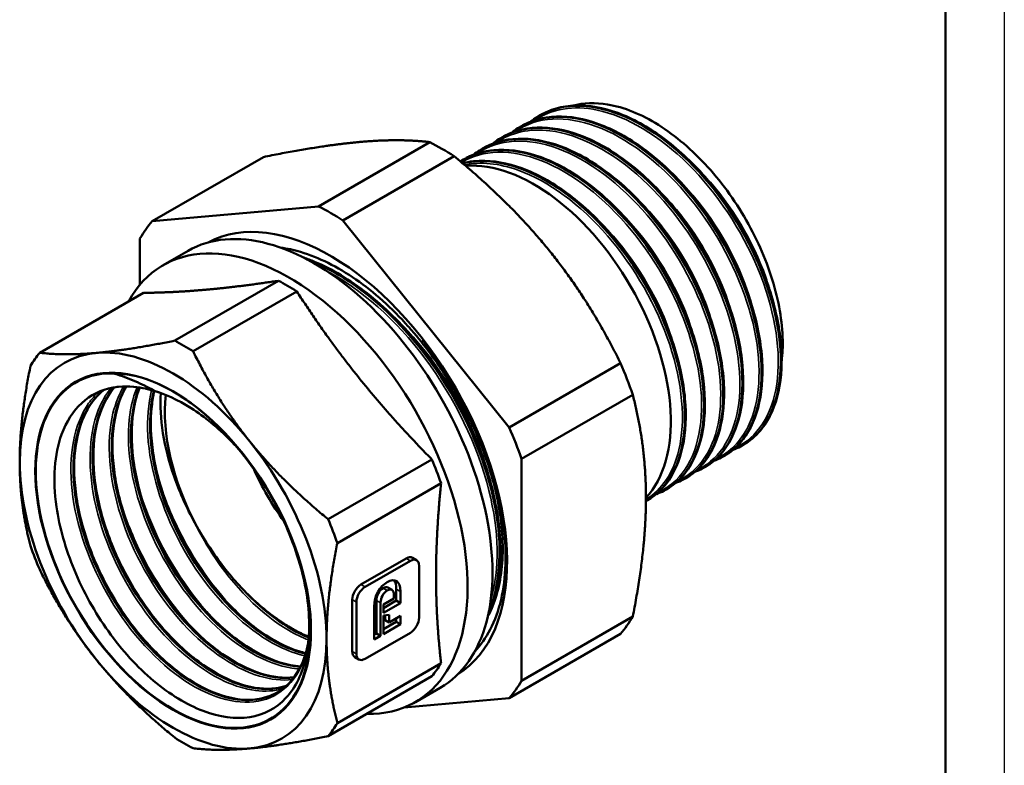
# Model space of a CAD drawing. Header units: millimetres. Extents: x -127 to 748, y -69 to 356.
# Tile 7 of 16: x 126 to 210, y 107 to 170. Entities that reach past the tile are written whole.
import ezdxf

# ---------------------------------------------------------------- set-up
doc = ezdxf.new("R2010")
doc.units = ezdxf.units.MM
for name, color, linetype, lineweight in [('Видимые тонкие (ГОСТ)', 7, 'Continuous', 35), ('Видимый контур (ГОСТ)', 7, 'Continuous', 50), ('Кромка (ГОСТ)', 7, 'Continuous', 50)]:
    doc.layers.add(name, color=color, linetype=linetype, lineweight=lineweight)

# ---------------------------------------------------------------- blocks, each defined once
blk = doc.blocks.new('Рамки ГОСТ_ граница 297x210')
at = {"layer": 'Кромка (ГОСТ)', "lineweight": 25}
blk.add_line((210, 297), (210, 0), dxfattribs=at)
at = {"layer": 'Кромка (ГОСТ)'}
blk.add_line((205, 5), (205, 292), dxfattribs=at)

msp = doc.modelspace()

# ---------------------------------------------------------------- linework, layer by layer
at = {"layer": 'Видимые тонкие (ГОСТ)'}
for p, q in [((159.015, 124.196), (159.369, 123.992)), ((155.152, 121.966), (155.506, 121.762)), ((157.045, 121.654), (157.398, 121.45)), ((158.166, 121.569), (158.52, 121.365)), ((154.409, 120.685), (154.762, 120.481)), ((156.473, 120.618), (156.827, 120.414)), ((154.409, 116.263), (154.762, 116.059))]:
    msp.add_line(p, q, dxfattribs=at)
for points, knots in [([(187.09, 133.652), (187.205, 133.704), (187.317, 133.759), (187.426, 133.819), (189.214, 134.791), (190.377, 136.852), (190.662, 139.566), (190.946, 142.279), (190.35, 145.627), (188.985, 148.907), (187.621, 152.186), (185.497, 155.375), (183.044, 157.805), (180.591, 160.233), (177.823, 161.887), (175.305, 162.414), (173.266, 162.841), (171.4, 162.528), (169.95, 161.538)], [10.154908, 10.154908, 10.154908, 10.154908, 10.195843, 10.195843, 10.195843, 10.862222, 10.862222, 10.862222, 11.528403, 11.528403, 11.528403, 12.194392, 12.194392, 12.194392, 12.860191, 12.860191, 12.860191, 13.399186, 13.399186, 13.399186, 13.399186]), ([(185.452, 132.714), (186.603, 133.239), (187.538, 134.167), (188.164, 135.441), (189.17, 137.49), (189.37, 140.419), (188.71, 143.614), (188.05, 146.808), (186.534, 150.249), (184.464, 153.215), (182.395, 156.181), (179.785, 158.655), (177.162, 160.118), (174.54, 161.58), (171.921, 162.022), (169.836, 161.346), (169.291, 161.169), (168.783, 160.916), (168.317, 160.593)], [16.438093, 16.438093, 16.438093, 16.438093, 16.851223, 16.851223, 16.851223, 17.515803, 17.515803, 17.515803, 18.180224, 18.180224, 18.180224, 18.84449, 18.84449, 18.84449, 19.508604, 19.508604, 19.508604, 19.682371, 19.682371, 19.682371, 19.682371]), ([(183.821, 131.767), (184.116, 131.899), (184.397, 132.058), (184.662, 132.245), (186.322, 133.414), (187.324, 135.637), (187.45, 138.448), (187.576, 141.259), (186.824, 144.639), (185.339, 147.885), (183.854, 151.13), (181.644, 154.22), (179.153, 156.511), (176.604, 158.856), (173.777, 160.347), (171.268, 160.655), (169.528, 160.869), (167.949, 160.514), (166.683, 159.648)], [22.721279, 22.721279, 22.721279, 22.721279, 22.827026, 22.827026, 22.827026, 23.490307, 23.490307, 23.490307, 24.153462, 24.153462, 24.153462, 24.816494, 24.816494, 24.816494, 25.495019, 25.495019, 25.495019, 25.965557, 25.965557, 25.965557, 25.965557]), ([(182.185, 130.825), (183.558, 131.453), (184.62, 132.663), (185.225, 134.333), (186.043, 136.586), (186.024, 139.66), (185.161, 142.911), (184.299, 146.16), (182.599, 149.563), (180.402, 152.408), (178.206, 155.252), (175.528, 157.519), (172.91, 158.733), (170.293, 159.946), (167.754, 160.099), (165.805, 159.153), (165.541, 159.024), (165.288, 158.876), (165.047, 158.709)], [29.004464, 29.004464, 29.004464, 29.004464, 29.49786, 29.49786, 29.49786, 30.163583, 30.163583, 30.163583, 30.828942, 30.828942, 30.828942, 31.493952, 31.493952, 31.493952, 32.158628, 32.158628, 32.158628, 32.248742, 32.248742, 32.248742, 32.248742]), ([(180.55, 129.882), (181.081, 130.12), (181.566, 130.444), (181.994, 130.851), (183.55, 132.334), (184.339, 134.919), (184.173, 138.024), (184.012, 141.026), (182.96, 144.492), (181.224, 147.69), (179.491, 150.884), (177.087, 153.789), (174.503, 155.793), (171.921, 157.795), (169.175, 158.884), (166.824, 158.828), (165.678, 158.8), (164.63, 158.501), (163.725, 157.958)], [35.287649, 35.287649, 35.287649, 35.287649, 35.477518, 35.477518, 35.477518, 36.168254, 36.168254, 36.168254, 36.836269, 36.836269, 36.836269, 37.5034, 37.5034, 37.5034, 38.16971, 38.16971, 38.16971, 38.494282, 38.494282, 38.494282, 38.494282]), ([(179.445, 129.214), (180.809, 130.042), (181.796, 131.513), (182.255, 133.452), (182.841, 135.922), (182.566, 139.136), (181.475, 142.419), (180.387, 145.694), (178.494, 149.017), (176.176, 151.691), (173.862, 154.361), (171.138, 156.368), (168.556, 157.291), (166.927, 157.874), (165.36, 158.022), (163.978, 157.743)], [41.636057, 41.636057, 41.636057, 41.636057, 42.158698, 42.158698, 42.158698, 42.824676, 42.824676, 42.824676, 43.489247, 43.489247, 43.489247, 44.152648, 44.152648, 44.152648, 44.571292, 44.571292, 44.571292, 44.571292]), ([(190.226, 146.312), (190.072, 146.923), (189.886, 147.541), (189.668, 148.161), (188.592, 151.225), (186.749, 154.306), (184.528, 156.726), (184.243, 157.037), (183.951, 157.336), (183.655, 157.624)], [5.0115998, 5.0115998, 5.0115998, 5.0115998, 5.1498877, 5.1498877, 5.1498877, 5.8331512, 5.8331512, 5.8331512, 5.9209601, 5.9209601, 5.9209601, 5.9209601]), ([(188.594, 145.367), (187.833, 148.367), (186.274, 151.534), (184.24, 154.179), (183.547, 155.08), (182.8, 155.919), (182.02, 156.677)], [11.2947851, 11.2947851, 11.2947851, 11.2947851, 11.9729262, 11.9729262, 11.9729262, 12.2041454, 12.2041454, 12.2041454, 12.2041454]), ([(186.957, 144.423), (186.37, 146.722), (185.331, 149.12), (183.953, 151.303), (182.919, 152.942), (181.698, 154.452), (180.384, 155.733)], [17.5779704, 17.5779704, 17.5779704, 17.5779704, 18.0975225, 18.0975225, 18.0975225, 18.4873307, 18.4873307, 18.4873307, 18.4873307]), ([(185.32, 143.481), (184.896, 145.148), (184.238, 146.867), (183.377, 148.519), (182.16, 150.853), (180.544, 153.04), (178.751, 154.792)], [23.8611557, 23.8611557, 23.8611557, 23.8611557, 24.2380462, 24.2380462, 24.2380462, 24.770516, 24.770516, 24.770516, 24.770516]), ([(183.686, 142.538), (183.428, 143.561), (183.081, 144.603), (182.65, 145.638), (181.386, 148.673), (179.404, 151.624), (177.118, 153.851)], [30.144341, 30.144341, 30.144341, 30.144341, 30.3756765, 30.3756765, 30.3756765, 31.0537013, 31.0537013, 31.0537013, 31.0537013]), ([(182.055, 141.593), (181.935, 142.07), (181.795, 142.551), (181.636, 143.033), (180.63, 146.083), (178.851, 149.183), (176.673, 151.655), (176.288, 152.093), (175.89, 152.51), (175.483, 152.905)], [36.4275263, 36.4275263, 36.4275263, 36.4275263, 36.535314, 36.535314, 36.535314, 37.2162903, 37.2162903, 37.2162903, 37.3368866, 37.3368866, 37.3368866, 37.3368866]), ([(152.173, 148.731), (152.189, 148.723), (152.205, 148.715), (152.221, 148.707), (155.176, 147.17), (158.153, 144.521), (160.596, 141.271), (163.157, 137.864), (165.113, 133.815), (166.069, 129.975), (166.93, 126.519), (166.979, 123.252), (166.226, 120.727)], [6.248161, 6.248161, 6.248161, 6.248161, 6.251566, 6.251566, 6.251566, 6.887439, 6.887439, 6.887439, 7.554002, 7.554002, 7.554002, 8.153711, 8.153711, 8.153711, 8.153711]), ([(158.305, 144.431), (158.743, 144.003), (159.173, 143.554), (159.591, 143.084), (162.101, 140.263), (164.184, 136.738), (165.435, 133.219), (165.703, 132.463), (165.933, 131.708), (166.124, 130.961)], [12.9268279, 12.9268279, 12.9268279, 12.9268279, 13.0355733, 13.0355733, 13.0355733, 13.688345, 13.688345, 13.688345, 13.8286543, 13.8286543, 13.8286543, 13.8286543]), ([(148.483, 113.08), (147.053, 112.687), (145.338, 112.899), (143.556, 113.717), (141.232, 114.784), (138.811, 116.875), (136.827, 119.549), (134.844, 122.221), (133.312, 125.457), (132.574, 128.567), (131.836, 131.676), (131.897, 134.639), (132.756, 136.825), (133.039, 137.547), (133.41, 138.183), (133.854, 138.722)], [11.922639, 11.922639, 11.922639, 11.922639, 12.442432, 12.442432, 12.442432, 13.120732, 13.120732, 13.120732, 13.798886, 13.798886, 13.798886, 14.476899, 14.476899, 14.476899, 14.700896, 14.700896, 14.700896, 14.700896]), ([(149.295, 113.868), (148.427, 113.769), (147.48, 113.865), (146.492, 114.164), (144.211, 114.853), (141.727, 116.619), (139.59, 119.084), (137.455, 121.548), (135.684, 124.693), (134.674, 127.843), (133.665, 130.992), (133.423, 134.124), (134.014, 136.568), (134.22, 137.419), (134.526, 138.185), (134.921, 138.849)], [18.301984, 18.301984, 18.301984, 18.301984, 18.597701, 18.597701, 18.597701, 19.279826, 19.279826, 19.279826, 19.9615, 19.9615, 19.9615, 20.642739, 20.642739, 20.642739, 20.879943, 20.879943, 20.879943, 20.879943]), ([(149.91, 114.779), (149.834, 114.783), (149.757, 114.789), (149.68, 114.796), (147.535, 114.994), (145.061, 116.281), (142.802, 118.388), (140.544, 120.493), (138.518, 123.403), (137.172, 126.499), (135.827, 129.592), (135.171, 132.85), (135.358, 135.579), (135.439, 136.766), (135.68, 137.85), (136.064, 138.792)], [24.69748, 24.69748, 24.69748, 24.69748, 24.721969, 24.721969, 24.721969, 25.400622, 25.400622, 25.400622, 26.07897, 26.07897, 26.07897, 26.757029, 26.757029, 26.757029, 27.052124, 27.052124, 27.052124, 27.052124]), ([(150.38, 115.894), (148.952, 116.215), (147.423, 116.957), (145.932, 118.075), (143.604, 119.821), (141.387, 122.471), (139.77, 125.463), (138.155, 128.451), (137.15, 131.76), (136.985, 134.684), (136.906, 136.081), (137.02, 137.386), (137.312, 138.54)], [31.101656, 31.101656, 31.101656, 31.101656, 31.536536, 31.536536, 31.536536, 32.215296, 32.215296, 32.215296, 32.893451, 32.893451, 32.893451, 33.217536, 33.217536, 33.217536, 33.217536]), ([(165.943, 119.157), (166.071, 119.385), (166.189, 119.624), (166.298, 119.873), (167.365, 122.304), (167.538, 125.67), (166.775, 129.315), (166.123, 132.429), (164.796, 135.734), (162.975, 138.753)], [35.668313, 35.668313, 35.668313, 35.668313, 35.733728, 35.733728, 35.733728, 36.373387, 36.373387, 36.373387, 36.919767, 36.919767, 36.919767, 36.919767]), ([(150.627, 116.708), (150.609, 116.626), (150.591, 116.545), (150.572, 116.465), (150.016, 114.165), (148.641, 112.597), (146.758, 112.108), (144.875, 111.619), (142.497, 112.213), (140.15, 113.767), (137.805, 115.321), (135.508, 117.825), (133.768, 120.745), (132.029, 123.664), (130.86, 126.98), (130.526, 129.982), (130.192, 132.984), (130.695, 135.653), (131.94, 137.42), (132.192, 137.777), (132.473, 138.097), (132.782, 138.378)], [4.946682, 4.946682, 4.946682, 4.946682, 4.970396, 4.970396, 4.970396, 5.650559, 5.650559, 5.650559, 6.330532, 6.330532, 6.330532, 7.01032, 7.01032, 7.01032, 7.689926, 7.689926, 7.689926, 8.369356, 8.369356, 8.369356, 8.50684, 8.50684, 8.50684, 8.50684]), ([(144.369, 119.824), (142.338, 121.934), (140.526, 124.607), (139.231, 127.447), (138.673, 128.67), (138.212, 129.921), (137.857, 131.164)], [38.0482254, 38.0482254, 38.0482254, 38.0482254, 38.6180795, 38.6180795, 38.6180795, 38.8635919, 38.8635919, 38.8635919, 38.8635919]), ([(142.734, 118.882), (142.082, 119.556), (141.452, 120.287), (140.855, 121.066), (138.789, 123.763), (137.138, 127.019), (136.218, 130.222)], [31.7650401, 31.7650401, 31.7650401, 31.7650401, 31.9477374, 31.9477374, 31.9477374, 32.5804066, 32.5804066, 32.5804066, 32.5804066]), ([(141.101, 117.938), (139.361, 119.745), (137.779, 121.961), (136.55, 124.347), (135.726, 125.948), (135.064, 127.62), (134.589, 129.277)], [25.4818548, 25.4818548, 25.4818548, 25.4818548, 25.9698853, 25.9698853, 25.9698853, 26.2972213, 26.2972213, 26.2972213, 26.2972213]), ([(150.685, 117.244), (150.125, 117.46), (149.556, 117.736), (148.986, 118.071), (146.641, 119.446), (144.29, 121.802), (142.453, 124.637), (141.861, 125.552), (141.321, 126.513), (140.847, 127.499)], [37.5174, 37.5174, 37.5174, 37.5174, 37.682421, 37.682421, 37.682421, 38.361312, 38.361312, 38.361312, 38.580203, 38.580203, 38.580203, 38.580203])]:
    msp.add_open_spline(points, degree=3, knots=knots, dxfattribs=at)
for points in [[(160.718, 142.437), (160.63, 142.55), (160.542, 142.662), (160.453, 142.773)], [(137.524, 138.506), (139.922, 137.773), (142.489, 135.994), (144.689, 133.558)]]:
    msp.add_open_spline(points, degree=3, dxfattribs=at)
at = {"layer": 'Видимый контур (ГОСТ)'}
for p, q in [((170.412, 161.964), (170.426, 161.972)), ((168.778, 161.02), (168.791, 161.028)), ((161.02, 159.682), (151.536, 154.206)), ((167.143, 160.077), (167.157, 160.085)), ((165.509, 159.133), (165.523, 159.141)), ((146.84, 158.415), (137.356, 152.94)), ((163.103, 158.48), (153.619, 153.004)), ((163.874, 158.19), (163.888, 158.198)), ((137.356, 152.94), (151.536, 154.206)), ((153.619, 153.004), (167.8, 135.363)), ((136.314, 147.522), (136.314, 151.458)), ((140.413, 150.418), (138.292, 149.193)), ((148.114, 147.863), (139.275, 142.76)), ((149.686, 146.956), (140.847, 141.853)), ((136.605, 146.835), (127.766, 141.732)), ((177.284, 140.838), (167.8, 135.363)), ((178.325, 138.154), (168.841, 132.679)), ((187.729, 133.857), (187.743, 133.865)), ((161.196, 132.638), (152.357, 127.535)), ((168.841, 132.679), (168.841, 113.771)), ((186.095, 132.913), (186.109, 132.921)), ((184.46, 131.97), (184.474, 131.978)), ((182.826, 131.026), (182.84, 131.034)), ((161.982, 130.612), (153.143, 125.509)), ((181.192, 130.083), (181.205, 130.09)), ((179.557, 129.139), (179.571, 129.147)), ((159.543, 124.249), (159.896, 124.045)), ((155.152, 121.966), (159.015, 124.196)), ((159.369, 123.992), (155.506, 121.762)), ((160.112, 119.148), (160.112, 123.57)), ((157.452, 121.714), (157.806, 121.51)), ((157.97, 120.785), (157.97, 121.074)), ((158.166, 120.597), (158.166, 121.569)), ((158.52, 121.365), (158.52, 120.392)), ((154.409, 116.263), (154.409, 120.685)), ((154.762, 120.481), (154.762, 116.059)), ((156.284, 117.291), (156.284, 120.089)), ((156.473, 117.808), (156.473, 120.618)), ((156.827, 120.414), (156.827, 117.604)), ((157.081, 120.271), (157.97, 120.785)), ((157.081, 119.97), (158.166, 120.597)), ((158.52, 120.392), (157.081, 119.562)), ((157.081, 119.562), (157.081, 120.271)), ((158.166, 120.597), (158.52, 120.392)), ((157.081, 119.341), (157.567, 119.383)), ((157.081, 117.751), (157.081, 119.341)), ((157.213, 118.945), (157.213, 119.353)), ((157.567, 119.383), (157.567, 118.741)), ((157.567, 118.741), (158.52, 119.291)), ((158.52, 119.291), (158.52, 118.582)), ((178.325, 119.247), (168.841, 113.771)), ((157.081, 118.159), (158.166, 118.786)), ((158.52, 118.582), (157.081, 117.751)), ((157.213, 118.945), (157.567, 118.741)), ((158.166, 118.786), (158.166, 119.087)), ((158.166, 118.786), (158.52, 118.582)), ((155.506, 115.638), (159.369, 117.868)), ((156.284, 117.699), (156.473, 117.808)), ((156.827, 117.604), (156.284, 117.291)), ((156.473, 117.808), (156.827, 117.604)), ((177.284, 117.765), (167.8, 112.29)), ((161.982, 115.266), (153.143, 110.163)), ((154.624, 115.789), (154.978, 115.585)), ((161.196, 114.148), (152.357, 109.045)), ((161.913, 113.179), (159.792, 111.954)), ((167.8, 112.29), (158.825, 111.488))]:
    msp.add_line(p, q, dxfattribs=at)
for centre, major_axis, start_param, end_param in [((162.062, 138.09), (-12.875, 22.3), 5.440564, 5.55501), ((169.902, 142.617), (8.25, -14.289), 0.172843, 2.877856), ((151.163, 131.798), (10.75, -18.62), 0, 3.141593), ((152.578, 132.615), (-10.632, 18.415), 3.159234, 6.265544), ((152.578, 132.615), (12.875, -22.3), 2.298971, 2.413418), ((152.578, 132.615), (-12.875, 22.3), 0.204576, 0.319023), ((149.042, 130.574), (10.75, -18.62), 5.947768, 9.760195), ((148.9, 130.492), (10.375, -17.97), 2.3026, 2.409789), ((153.405, 133.092), (-9.619, 16.661), 5.036842, 5.058751), ((140.061, 125.388), (10.375, -17.97), 2.3026, 2.409789), ((139.143, 124.858), (-9.25, 16.021), 4.974188, 6.021386), ((139.143, 124.858), (-9.25, 16.021), 6.021386, 7.068583), ((140.061, 125.388), (-10.375, 17.97), 0.208205, 0.315394), ((139.143, 124.858), (8.279, -14.339), 2.77375, 8.227547), ((162.062, 138.09), (-12.875, 22.3), 4.393366, 4.507813), ((139.816, 125.247), (-7.454, 12.911), 6.027477, 6.080267), ((149.042, 130.574), (7.5, -12.99), 3.805928, 4.657163), ((152.578, 132.615), (12.875, -22.3), 1.251774, 1.36622), ((139.143, 124.858), (-9.25, 16.021), 3.926991, 4.974188), ((148.9, 130.492), (10.375, -17.97), 1.255403, 1.362591), ((139.143, 124.858), (9.25, -16.021), 3.926991, 4.974188), ((154.699, 133.84), (7.5, -12.99), 4.538194, 4.882387), ((140.061, 125.388), (10.375, -17.97), 1.255403, 1.362591), ((140.061, 125.388), (-10.375, 17.97), 1.255403, 1.362591), ((149.042, 130.574), (7.454, -12.911), 5.116519, 5.169309), ((162.062, 138.09), (12.875, -22.3), 0.204576, 0.319023), ((139.143, 124.858), (9.25, -16.021), 6.021386, 7.068583), ((139.143, 124.858), (9.25, -16.021), 4.974188, 6.021386), ((148.9, 130.492), (10.375, -17.97), 0.208205, 0.315394), ((152.578, 132.615), (12.875, -22.3), 0.204576, 0.319023), ((140.061, 125.388), (10.375, -17.97), 0.208205, 0.315394), ((140.061, 125.388), (-10.375, 17.97), 2.3026, 2.409789)]:
    msp.add_ellipse(centre, major_axis=major_axis, ratio=0.57735, start_param=start_param, end_param=end_param, dxfattribs=at)
msp.add_ellipse((139.143, 124.858), major_axis=(8.31, -14.393), ratio=0.57735, dxfattribs=at)
msp.add_ellipse((139.143, 124.858), major_axis=(8.31, -14.393), ratio=0.57735, dxfattribs=at)
for points, knots in [([(170.175, 161.81), (171.009, 162.348), (171.971, 162.673), (173.024, 162.761), (175.335, 162.953), (178.074, 161.999), (180.685, 160.103), (183.291, 158.211), (185.755, 155.393), (187.579, 152.237), (189.399, 149.086), (190.572, 145.618), (190.868, 142.554), (191.165, 139.476), (190.575, 136.825), (189.232, 135.156), (188.747, 134.553), (188.165, 134.08), (187.507, 133.744)], [-13.38056, -13.38056, -13.38056, -13.38056, -13.077699, -13.077699, -13.077699, -12.413285, -12.413285, -12.413285, -11.750212, -11.750212, -11.750212, -11.088244, -11.088244, -11.088244, -10.423332, -10.423332, -10.423332, -10.183145, -10.183145, -10.183145, -10.183145]), ([(187.743, 133.866), (187.882, 133.946), (188.017, 134.032), (188.149, 134.125), (189.823, 135.312), (190.829, 137.566), (190.947, 140.413), (191.064, 143.258), (190.293, 146.678), (188.78, 149.954), (187.268, 153.23), (185.025, 156.341), (182.503, 158.637), (179.982, 160.933), (177.199, 162.398), (174.719, 162.723), (173.117, 162.932), (171.648, 162.665), (170.429, 161.966)], [3.926991, 3.926991, 3.926991, 3.926991, 3.979209, 3.979209, 3.979209, 4.644552, 4.644552, 4.644552, 5.309697, 5.309697, 5.309697, 5.974647, 5.974647, 5.974647, 6.639405, 6.639405, 6.639405, 7.068583, 7.068583, 7.068583, 7.068583]), ([(191.015, 140.985), (191.064, 141.373), (191.094, 141.775), (191.147, 143.767), (190.913, 145.502), (189.916, 149.103), (189.16, 150.936), (187.211, 154.456), (186.034, 156.109), (183.405, 159.013), (181.977, 160.232), (179.049, 162.067), (177.578, 162.659), (175.127, 163.068), (174.13, 163.034), (173.225, 162.794)], [-5.714991, -5.714991, -5.714991, -5.714991, -5.557759, -5.557759, -4.960197, -4.960197, -4.357642, -4.357642, -3.750094, -3.750094, -3.137553, -3.137553, -2.520022, -2.520022, -2.050315, -2.050315, -2.050315, -2.050315]), ([(168.537, 160.871), (170.124, 161.884), (172.181, 162.111), (174.402, 161.499), (176.978, 160.788), (179.759, 158.954), (182.176, 156.385), (184.59, 153.819), (186.628, 150.537), (187.876, 147.228), (189.123, 143.923), (189.576, 140.613), (189.153, 137.989), (188.755, 135.522), (187.585, 133.678), (185.876, 132.794)], [-19.663745, -19.663745, -19.663745, -19.663745, -19.089087, -19.089087, -19.089087, -18.42246, -18.42246, -18.42246, -17.756698, -17.756698, -17.756698, -17.091742, -17.091742, -17.091742, -16.46633, -16.46633, -16.46633, -16.46633]), ([(186.105, 132.928), (187.205, 133.567), (188.074, 134.608), (188.623, 135.982), (189.502, 138.185), (189.552, 141.228), (188.751, 144.478), (187.951, 147.726), (186.305, 151.159), (184.141, 154.062), (181.977, 156.964), (179.309, 159.317), (176.675, 160.629), (174.042, 161.94), (171.459, 162.202), (169.448, 161.354), (169.222, 161.259), (169.003, 161.15), (168.792, 161.027)], [10.210176, 10.210176, 10.210176, 10.210176, 10.624147, 10.624147, 10.624147, 11.287671, 11.287671, 11.287671, 11.951033, 11.951033, 11.951033, 12.614238, 12.614238, 12.614238, 13.277289, 13.277289, 13.277289, 13.351769, 13.351769, 13.351769, 13.351769]), ([(170.674, 162.108), (171.62, 162.594), (172.718, 162.833), (175.029, 162.783), (176.269, 162.502), (178.781, 161.466), (180.084, 160.691), (182.579, 158.749), (183.802, 157.557), (186.013, 154.917), (187.029, 153.436), (188.734, 150.378), (189.445, 148.762), (190.48, 145.598), (190.817, 144.009), (191.083, 141.056), (191.014, 139.654), (190.48, 137.21), (190.007, 136.136), (188.958, 134.775), (188.485, 134.335), (187.956, 133.995)], [0, 0, 0, 0, 0.523068, 0.523068, 1.040347, 1.040347, 1.566359, 1.566359, 2.093864, 2.093864, 2.620357, 2.620357, 3.146186, 3.146186, 3.672146, 3.672146, 4.199031, 4.199031, 4.726762, 4.726762, 5.054957, 5.054957, 5.054957, 5.054957]), ([(166.905, 159.924), (167.479, 160.297), (168.114, 160.567), (168.8, 160.726), (170.982, 161.23), (173.664, 160.598), (176.301, 158.966), (178.937, 157.334), (181.512, 154.716), (183.506, 151.657), (185.499, 148.601), (186.899, 145.125), (187.429, 141.955), (187.958, 138.787), (187.615, 135.945), (186.483, 134.022), (185.914, 133.057), (185.149, 132.326), (184.238, 131.858)], [-25.94693, -25.94693, -25.94693, -25.94693, -25.738172, -25.738172, -25.738172, -25.073724, -25.073724, -25.073724, -24.409634, -24.409634, -24.409634, -23.745888, -23.745888, -23.745888, -23.082472, -23.082472, -23.082472, -22.749516, -22.749516, -22.749516, -22.749516]), ([(169.04, 161.164), (169.986, 161.651), (171.083, 161.889), (173.394, 161.84), (174.635, 161.558), (177.147, 160.523), (178.45, 159.747), (180.945, 157.805), (182.167, 156.613), (184.378, 153.973), (185.394, 152.493), (187.099, 149.435), (187.81, 147.819), (188.845, 144.654), (189.183, 143.066), (189.449, 140.112), (189.38, 138.711), (188.845, 136.266), (188.372, 135.192), (187.324, 133.831), (186.851, 133.392), (186.322, 133.051)], [0, 0, 0, 0, 0.523068, 0.523068, 1.040347, 1.040347, 1.566359, 1.566359, 2.093864, 2.093864, 2.620357, 2.620357, 3.146186, 3.146186, 3.672146, 3.672146, 4.199031, 4.199031, 4.726762, 4.726762, 5.054957, 5.054957, 5.054957, 5.054957]), ([(184.473, 131.98), (184.732, 132.128), (184.978, 132.298), (185.209, 132.492), (186.788, 133.81), (187.68, 136.166), (187.69, 139.067), (187.7, 141.967), (186.828, 145.393), (185.241, 148.635), (183.655, 151.876), (181.364, 154.912), (178.828, 157.112), (176.167, 159.419), (173.253, 160.787), (170.728, 160.899), (169.405, 160.958), (168.194, 160.672), (167.161, 160.077)], [16.493361, 16.493361, 16.493361, 16.493361, 16.590364, 16.590364, 16.590364, 17.252568, 17.252568, 17.252568, 17.914644, 17.914644, 17.914644, 18.576595, 18.576595, 18.576595, 19.271037, 19.271037, 19.271037, 19.634954, 19.634954, 19.634954, 19.634954]), ([(167.405, 160.22), (168.351, 160.707), (169.449, 160.945), (171.76, 160.896), (173, 160.615), (175.512, 159.579), (176.815, 158.803), (179.31, 156.861), (180.533, 155.669), (182.744, 153.029), (183.76, 151.549), (185.465, 148.491), (186.176, 146.875), (187.211, 143.71), (187.548, 142.122), (187.814, 139.169), (187.745, 137.767), (187.211, 135.322), (186.738, 134.249), (185.69, 132.887), (185.216, 132.448), (184.687, 132.108)], [0, 0, 0, 0, 0.523068, 0.523068, 1.040347, 1.040347, 1.566359, 1.566359, 2.093864, 2.093864, 2.620357, 2.620357, 3.146186, 3.146186, 3.672146, 3.672146, 4.199031, 4.199031, 4.726762, 4.726762, 5.054957, 5.054957, 5.054957, 5.054957]), ([(165.27, 158.981), (166.561, 159.806), (168.16, 160.12), (169.911, 159.869), (172.39, 159.513), (175.161, 158.028), (177.665, 155.726), (180.293, 153.311), (182.609, 150.011), (184.106, 146.575), (185.556, 143.247), (186.229, 139.816), (185.995, 137.016), (185.763, 134.241), (184.643, 132.103), (182.879, 131.057), (182.79, 131.004), (182.699, 130.954), (182.607, 130.907)], [-32.230116, -32.230116, -32.230116, -32.230116, -31.762387, -31.762387, -31.762387, -31.100435, -31.100435, -31.100435, -30.405994, -30.405994, -30.405994, -29.733253, -29.733253, -29.733253, -29.066331, -29.066331, -29.066331, -29.032701, -29.032701, -29.032701, -29.032701]), ([(182.837, 131.038), (184.159, 131.808), (185.141, 133.165), (185.647, 134.965), (186.324, 137.37), (186.145, 140.552), (185.136, 143.844), (184.127, 147.134), (182.295, 150.513), (180.007, 153.275), (177.72, 156.035), (174.992, 158.16), (172.376, 159.204), (169.811, 160.227), (167.369, 160.205), (165.523, 159.141)], [22.776547, 22.776547, 22.776547, 22.776547, 23.274035, 23.274035, 23.274035, 23.938858, 23.938858, 23.938858, 24.603307, 24.603307, 24.603307, 25.267396, 25.267396, 25.267396, 25.918139, 25.918139, 25.918139, 25.918139]), ([(165.771, 159.277), (166.717, 159.763), (167.814, 160.002), (170.125, 159.952), (171.366, 159.671), (173.878, 158.635), (175.181, 157.86), (177.676, 155.918), (178.899, 154.726), (181.109, 152.086), (182.125, 150.606), (183.831, 147.547), (184.541, 145.931), (185.577, 142.767), (185.914, 141.178), (186.18, 138.225), (186.111, 136.823), (185.577, 134.379), (185.104, 133.305), (184.055, 131.944), (183.582, 131.505), (183.053, 131.164)], [0, 0, 0, 0, 0.523068, 0.523068, 1.040347, 1.040347, 1.566359, 1.566359, 2.093864, 2.093864, 2.620357, 2.620357, 3.146186, 3.146186, 3.672146, 3.672146, 4.199031, 4.199031, 4.726762, 4.726762, 5.054957, 5.054957, 5.054957, 5.054957]), ([(163.635, 158.04), (163.975, 158.261), (164.338, 158.446), (164.72, 158.592), (166.767, 159.373), (169.372, 159.038), (172.008, 157.662), (174.644, 156.287), (177.295, 153.881), (179.427, 150.946), (181.559, 148.013), (183.158, 144.57), (183.907, 141.336), (184.656, 138.102), (184.55, 135.097), (183.624, 132.946), (183.036, 131.58), (182.119, 130.565), (180.969, 129.969)], [-38.513301, -38.513301, -38.513301, -38.513301, -38.38936, -38.38936, -38.38936, -37.725997, -37.725997, -37.725997, -37.062792, -37.062792, -37.062792, -36.399741, -36.399741, -36.399741, -35.736841, -35.736841, -35.736841, -35.315886, -35.315886, -35.315886, -35.315886]), ([(181.203, 130.095), (181.698, 130.379), (182.146, 130.743), (182.537, 131.186), (183.933, 132.768), (184.597, 135.339), (184.38, 138.366), (184.156, 141.477), (183.001, 145.05), (181.152, 148.301), (179.34, 151.485), (176.876, 154.34), (174.259, 156.265), (171.646, 158.188), (168.897, 159.17), (166.573, 159), (165.592, 158.929), (164.689, 158.652), (163.892, 158.191)], [29.059732, 29.059732, 29.059732, 29.059732, 29.245232, 29.245232, 29.245232, 29.907224, 29.907224, 29.907224, 30.587943, 30.587943, 30.587943, 31.254571, 31.254571, 31.254571, 31.920332, 31.920332, 31.920332, 32.201325, 32.201325, 32.201325, 32.201325]), ([(164.137, 158.333), (165.083, 158.82), (166.18, 159.058), (168.491, 159.009), (169.732, 158.727), (172.244, 157.692), (173.547, 156.916), (176.042, 154.974), (177.264, 153.782), (179.475, 151.142), (180.491, 149.662), (182.196, 146.604), (182.907, 144.988), (183.942, 141.823), (184.28, 140.235), (184.545, 137.281), (184.476, 135.88), (183.942, 133.435), (183.469, 132.361), (182.421, 131), (181.947, 130.561), (181.418, 130.22)], [0, 0, 0, 0, 0.523068, 0.523068, 1.040347, 1.040347, 1.566359, 1.566359, 2.093864, 2.093864, 2.620357, 2.620357, 3.146186, 3.146186, 3.672146, 3.672146, 4.199031, 4.199031, 4.726762, 4.726762, 5.054957, 5.054957, 5.054957, 5.054957]), ([(163.818, 157.883), (164.417, 158.034), (165.052, 158.104), (166.857, 158.065), (168.097, 157.784), (170.609, 156.748), (171.912, 155.973), (174.407, 154.03), (175.63, 152.838), (177.841, 150.199), (178.857, 148.718), (180.562, 145.66), (181.273, 144.044), (182.308, 140.879), (182.645, 139.291), (182.911, 136.338), (182.842, 134.936), (182.308, 132.492), (181.835, 131.418), (180.786, 130.056), (180.313, 129.617), (179.784, 129.277)], [0.227933, 0.227933, 0.227933, 0.227933, 0.523068, 0.523068, 1.040347, 1.040347, 1.566359, 1.566359, 2.093864, 2.093864, 2.620357, 2.620357, 3.146186, 3.146186, 3.672146, 3.672146, 4.199031, 4.199031, 4.726762, 4.726762, 5.054957, 5.054957, 5.054957, 5.054957]), ([(179.569, 129.149), (181.137, 130.063), (182.22, 131.814), (182.614, 134.129), (183.058, 136.74), (182.624, 140.048), (181.391, 143.359), (180.161, 146.661), (178.142, 149.945), (175.742, 152.522), (173.346, 155.095), (170.585, 156.948), (168.015, 157.693), (166.516, 158.128), (165.087, 158.184), (163.823, 157.874)], [35.342917, 35.342917, 35.342917, 35.342917, 35.933334, 35.933334, 35.933334, 36.599331, 36.599331, 36.599331, 37.263746, 37.263746, 37.263746, 37.926819, 37.926819, 37.926819, 38.313743, 38.313743, 38.313743, 38.313743]), ([(163.827, 157.872), (164.571, 158.055), (165.371, 158.111), (166.212, 158.033), (168.666, 157.804), (171.447, 156.43), (173.991, 154.203), (176.533, 151.977), (178.821, 148.913), (180.394, 145.653), (181.966, 142.393), (182.813, 138.959), (182.772, 136.067), (182.73, 133.176), (181.801, 130.847), (180.188, 129.568), (179.954, 129.383), (179.706, 129.22), (179.446, 129.079)], [-44.595099, -44.595099, -44.595099, -44.595099, -44.367333, -44.367333, -44.367333, -43.702384, -43.702384, -43.702384, -43.037626, -43.037626, -43.037626, -42.373055, -42.373055, -42.373055, -41.708668, -41.708668, -41.708668, -41.61237, -41.61237, -41.61237, -41.61237]), ([(159.187, 143.972), (157.783, 145.544), (156.278, 146.894), (153.153, 149.066), (151.561, 149.858), (150.009, 150.32)], [-1.328341, -1.328341, -1.328341, -1.328341, -0.669686, -0.669686, 0, 0, 0, 0]), ([(150.274, 149.837), (150.583, 149.732), (150.893, 149.615), (152.692, 148.864), (154.224, 147.944), (157.156, 145.643), (158.593, 144.232), (161.189, 141.11), (162.383, 139.36), (164.383, 135.744), (165.217, 133.834), (166.427, 130.093), (166.82, 128.217), (167.123, 124.727), (167.037, 123.072), (166.552, 120.879), (166.32, 120.175), (166.028, 119.534)], [1.101633, 1.101633, 1.101633, 1.101633, 1.231107, 1.231107, 1.851921, 1.851921, 2.474187, 2.474187, 3.095428, 3.095428, 3.716007, 3.716007, 4.336723, 4.336723, 4.958361, 4.958361, 5.282242, 5.282242, 5.282242, 5.282242]), ([(166.046, 119.633), (166.922, 121.673), (167.199, 124.342), (166.816, 127.292), (166.355, 130.837), (164.944, 134.767), (162.842, 138.327), (160.742, 141.883), (157.962, 145.049), (155.024, 147.215), (153.541, 148.307), (152.022, 149.143), (150.54, 149.691)], [-14.52804, -14.52804, -14.52804, -14.52804, -13.998077, -13.998077, -13.998077, -13.361298, -13.361298, -13.361298, -12.72511, -12.72511, -12.72511, -12.404173, -12.404173, -12.404173, -12.404173]), ([(150.623, 149.648), (151.777, 149.213), (152.953, 148.604), (154.116, 147.832), (157.195, 145.79), (160.166, 142.618), (162.432, 138.972), (164.628, 135.441), (166.15, 131.487), (166.716, 127.881), (167.212, 124.723), (166.973, 121.847), (166.056, 119.677)], [6.127919, 6.127919, 6.127919, 6.127919, 6.377724, 6.377724, 6.377724, 7.038878, 7.038878, 7.038878, 7.679371, 7.679371, 7.679371, 8.240277, 8.240277, 8.240277, 8.240277]), ([(162.975, 138.753), (162.977, 138.751), (162.978, 138.748), (162.98, 138.745), (162.98, 138.744), (162.981, 138.743), (162.981, 138.742), (162.981, 138.742), (162.981, 138.742), (162.981, 138.742), (162.981, 138.742), (162.981, 138.742), (162.98, 138.743), (162.979, 138.744), (162.979, 138.745), (162.973, 138.753), (162.964, 138.769), (162.919, 138.842), (162.865, 138.933), (162.658, 139.276), (162.425, 139.659), (161.509, 141.065), (160.623, 142.324), (159.455, 143.667)], [-1.101479, -1.101479, -1.101479, -1.101479, -1.087102, -1.087102, -1.081079, -1.081079, -1.077921, -1.077921, -1.075524, -1.075524, -1.072967, -1.072967, -1.069214, -1.069214, -1.062201, -1.062201, -1.012853, -1.012853, -0.89119, -0.89119, -0.612935, -0.612935, -0.045035, -0.045035, -0.045035, -0.045035]), ([(164.231, 136.781), (162.602, 140.05), (160.929, 142.168), (160.58, 142.616), (160.502, 142.715), (160.459, 142.768), (160.453, 142.775), (160.448, 142.782), (160.447, 142.783), (160.446, 142.784), (160.445, 142.785), (160.445, 142.785), (160.445, 142.785), (160.444, 142.785), (160.444, 142.785), (160.445, 142.785), (160.445, 142.785), (160.445, 142.784), (160.446, 142.783), (160.447, 142.78), (160.45, 142.777), (160.453, 142.773)], [-0.3058932, -0.3058932, -0.3058932, -0.3058932, -0.0326259, -0.0326259, -0.0078927, -0.0078927, -0.0043618, -0.0043618, -0.0033073, -0.0033073, -0.0028543, -0.0028543, -0.0025846, -0.0025846, -0.0023485, -0.0023485, -0.0020714, -0.0020714, -0.0016223, -0.0016223, 0, 0, 0, 0]), ([(160.453, 142.773), (160.935, 142.105), (161.391, 141.428), (162.233, 140.083), (162.619, 139.418), (162.975, 138.753)], [-0.4915713, -0.4915713, -0.4915713, -0.4915713, -0.241812, -0.241812, 0, 0, 0, 0]), ([(134.395, 139.957), (134.298, 139.958), (134.227, 139.955), (134.185, 139.948), (134.176, 139.946), (134.171, 139.943), (134.17, 139.942), (134.169, 139.941), (134.169, 139.94), (134.169, 139.94), (134.169, 139.939), (134.17, 139.938), (134.17, 139.938), (134.171, 139.937), (134.171, 139.937), (134.173, 139.936), (134.173, 139.936), (134.177, 139.934), (134.18, 139.933), (134.183, 139.932)], [-0.03015161, -0.03015161, -0.03015161, -0.03015161, -0.00892416, -0.00892416, -0.00425306, -0.00425306, -0.00295498, -0.00295498, -0.0024267, -0.0024267, -0.00212737, -0.00212737, -0.00187988, -0.00187988, -0.00159997, -0.00159997, -0.001162, -0.001162, 0, 0, 0, 0]), ([(134.183, 139.932), (134.749, 139.756), (135.318, 139.545), (136.434, 139.066), (136.981, 138.801), (137.524, 138.506)], [-0.3983009, -0.3983009, -0.3983009, -0.3983009, -0.1953453, -0.1953453, 0, 0, 0, 0]), ([(134.395, 139.957), (134.752, 139.944), (135.146, 139.903), (136.714, 139.602), (137.909, 139.136), (139.109, 138.447)], [0.1590843, 0.1590843, 0.1590843, 0.1590843, 0.2930083, 0.2930083, 0.6455846, 0.6455846, 0.6455846, 0.6455846]), ([(134.017, 138.76), (132.998, 138.574), (132.096, 138.128), (130.612, 136.756), (130.037, 135.853), (129.636, 134.759)], [-1.025191, -1.025191, -1.025191, -1.025191, -0.507721, -0.507721, 0, 0, 0, 0]), ([(133.184, 138.535), (132.152, 137.67), (131.39, 136.394), (130.985, 134.809), (130.369, 132.393), (130.586, 129.278), (131.575, 126.137), (132.562, 123.005), (134.31, 119.871), (136.425, 117.409), (138.535, 114.953), (140.995, 113.184), (143.259, 112.478), (145.146, 111.89), (146.885, 112.043), (148.211, 112.888)], [-8.537, -8.537, -8.537, -8.537, -8.087703, -8.087703, -8.087703, -7.402887, -7.402887, -7.402887, -6.719973, -6.719973, -6.719973, -6.038692, -6.038692, -6.038692, -5.47085, -5.47085, -5.47085, -5.47085]), ([(148.025, 112.779), (146.898, 112.137), (145.502, 111.962), (143.978, 112.298), (141.762, 112.787), (139.292, 114.353), (137.115, 116.665), (134.94, 118.975), (133.073, 122.015), (131.934, 125.132), (130.794, 128.248), (130.39, 131.42), (130.82, 133.968), (131.153, 135.938), (131.983, 137.524), (133.19, 138.539)], [11.781927, 11.781927, 11.781927, 11.781927, 12.250464, 12.250464, 12.250464, 12.931526, 12.931526, 12.931526, 13.612407, 13.612407, 13.612407, 14.293112, 14.293112, 14.293112, 14.819248, 14.819248, 14.819248, 14.819248]), ([(133.192, 138.544), (132.614, 138.057), (132.119, 137.432), (131.247, 135.762), (130.921, 134.627), (130.649, 132.144), (130.692, 130.769), (131.127, 127.942), (131.524, 126.454), (132.615, 123.546), (133.325, 122.089), (134.962, 119.386), (135.911, 118.108), (137.921, 115.887), (139.008, 114.917), (141.176, 113.403), (142.284, 112.839), (144.374, 112.178), (145.381, 112.071), (146.837, 112.264), (147.362, 112.426), (147.838, 112.67)], [0.112878, 0.112878, 0.112878, 0.112878, 0.496919, 0.496919, 0.980338, 0.980338, 1.455221, 1.455221, 1.929079, 1.929079, 2.403984, 2.403984, 2.879505, 2.879505, 3.354864, 3.354864, 3.829283, 3.829283, 4.302802, 4.302802, 4.60013, 4.60013, 4.60013, 4.60013]), ([(134.107, 138.771), (133.138, 137.614), (132.518, 135.994), (132.332, 134.077), (132.072, 131.413), (132.651, 128.194), (133.929, 125.107), (135.218, 121.993), (137.21, 119.034), (139.456, 116.872), (141.698, 114.712), (144.177, 113.362), (146.338, 113.108), (147.216, 113.005), (148.04, 113.083), (148.78, 113.33)], [-14.709871, -14.709871, -14.709871, -14.709871, -14.221235, -14.221235, -14.221235, -13.542213, -13.542213, -13.542213, -12.857429, -12.857429, -12.857429, -12.173627, -12.173627, -12.173627, -11.895571, -11.895571, -11.895571, -11.895571]), ([(148.787, 113.333), (148.27, 113.161), (147.713, 113.071), (147.123, 113.07), (145.059, 113.067), (142.617, 114.15), (140.338, 116.092), (138.059, 118.034), (135.958, 120.822), (134.502, 123.862), (133.046, 126.9), (132.245, 130.169), (132.284, 132.971), (132.318, 135.362), (132.964, 137.399), (134.113, 138.775)], [18.179726, 18.179726, 18.179726, 18.179726, 18.373849, 18.373849, 18.373849, 19.053428, 19.053428, 19.053428, 19.732862, 19.732862, 19.732862, 20.412154, 20.412154, 20.412154, 20.99213, 20.99213, 20.99213, 20.99213]), ([(134.123, 138.778), (133.839, 138.437), (133.586, 138.055), (132.881, 136.706), (132.556, 135.571), (132.283, 133.087), (132.326, 131.713), (132.761, 128.886), (133.158, 127.398), (134.25, 124.489), (134.959, 123.032), (136.597, 120.33), (137.545, 119.051), (139.556, 116.83), (140.643, 115.86), (142.811, 114.347), (143.918, 113.783), (146.008, 113.122), (147.015, 113.015), (148.216, 113.173), (148.511, 113.24), (148.793, 113.332)], [0.279437, 0.279437, 0.279437, 0.279437, 0.496919, 0.496919, 0.980338, 0.980338, 1.455221, 1.455221, 1.929079, 1.929079, 2.403984, 2.403984, 2.879505, 2.879505, 3.354864, 3.354864, 3.829283, 3.829283, 4.302802, 4.302802, 4.464777, 4.464777, 4.464777, 4.464777]), ([(149.451, 114.057), (147.617, 113.836), (145.409, 114.536), (143.251, 116.045), (140.918, 117.676), (138.66, 120.242), (136.982, 123.19), (135.304, 126.137), (134.218, 129.444), (133.973, 132.401), (133.762, 134.947), (134.175, 137.217), (135.138, 138.856)], [24.579158, 24.579158, 24.579158, 24.579158, 25.210861, 25.210861, 25.210861, 25.893735, 25.893735, 25.893735, 26.576177, 26.576177, 26.576177, 27.163769, 27.163769, 27.163769, 27.163769]), ([(135.131, 138.855), (134.252, 137.363), (133.824, 135.353), (133.916, 133.082), (134.034, 130.186), (134.996, 126.884), (136.581, 123.887), (138.165, 120.892), (140.359, 118.222), (142.674, 116.45), (144.987, 114.679), (147.405, 113.816), (149.389, 114.043), (149.408, 114.045), (149.427, 114.047), (149.446, 114.049)], [-20.881533, -20.881533, -20.881533, -20.881533, -20.346501, -20.346501, -20.346501, -19.664474, -19.664474, -19.664474, -18.982845, -18.982845, -18.982845, -18.301598, -18.301598, -18.301598, -18.294985, -18.294985, -18.294985, -18.294985]), ([(135.155, 138.858), (135.102, 138.767), (135.051, 138.674), (134.516, 137.649), (134.19, 136.514), (133.918, 134.031), (133.961, 132.656), (134.396, 129.829), (134.792, 128.342), (135.884, 125.433), (136.594, 123.976), (138.231, 121.274), (139.18, 119.995), (141.19, 117.774), (142.277, 116.804), (144.445, 115.29), (145.553, 114.727), (147.609, 114.076), (148.586, 113.966), (149.459, 114.066)], [0.447887, 0.447887, 0.447887, 0.447887, 0.496919, 0.496919, 0.980338, 0.980338, 1.455221, 1.455221, 1.929079, 1.929079, 2.403984, 2.403984, 2.879505, 2.879505, 3.354864, 3.354864, 3.829283, 3.829283, 4.287832, 4.287832, 4.287832, 4.287832]), ([(137.524, 138.506), (137.526, 138.505), (137.527, 138.504), (137.53, 138.502), (137.531, 138.501), (137.533, 138.5), (137.534, 138.5), (137.535, 138.499), (137.535, 138.498), (137.536, 138.498), (137.536, 138.497), (137.536, 138.497), (137.536, 138.496), (137.536, 138.496), (137.535, 138.495), (137.531, 138.495), (137.525, 138.495), (137.493, 138.501), (137.447, 138.512), (137.255, 138.561), (137.044, 138.617), (136.213, 138.795), (135.399, 138.917), (134.49, 138.826)], [-0.8088697, -0.8088697, -0.8088697, -0.8088697, -0.8006796, -0.8006796, -0.7943188, -0.7943188, -0.7908906, -0.7908906, -0.7882102, -0.7882102, -0.7852914, -0.7852914, -0.7809058, -0.7809058, -0.7720422, -0.7720422, -0.742463, -0.742463, -0.6525338, -0.6525338, -0.44738, -0.44738, 0, 0, 0, 0]), ([(150.006, 114.976), (148.887, 115.043), (147.674, 115.4), (146.441, 116.04), (144.119, 117.247), (141.743, 119.454), (139.839, 122.193), (137.937, 124.929), (136.52, 128.178), (135.907, 131.245), (135.338, 134.09), (135.466, 136.76), (136.266, 138.768)], [30.981861, 30.981861, 30.981861, 30.981861, 31.342572, 31.342572, 31.342572, 32.022151, 32.022151, 32.022151, 32.701443, 32.701443, 32.701443, 33.331657, 33.331657, 33.331657, 33.331657]), ([(136.258, 138.768), (135.574, 137.051), (135.37, 134.857), (135.687, 132.474), (136.086, 129.472), (137.308, 126.189), (139.076, 123.328), (140.844, 120.467), (143.146, 118.047), (145.473, 116.581), (147.031, 115.6), (148.592, 115.053), (150.002, 114.967)], [-27.049461, -27.049461, -27.049461, -27.049461, -26.510524, -26.510524, -26.510524, -25.831369, -25.831369, -25.831369, -25.152346, -25.152346, -25.152346, -24.69765, -24.69765, -24.69765, -24.69765]), ([(136.293, 138.764), (135.995, 137.999), (135.789, 137.135), (135.552, 134.975), (135.595, 133.6), (136.03, 130.773), (136.427, 129.285), (137.519, 126.377), (138.228, 124.92), (139.865, 122.217), (140.814, 120.938), (142.825, 118.718), (143.912, 117.748), (146.079, 116.234), (147.187, 115.67), (148.846, 115.145), (149.446, 115.029), (150.018, 114.989)], [0.621637, 0.621637, 0.621637, 0.621637, 0.980338, 0.980338, 1.455221, 1.455221, 1.929079, 1.929079, 2.403984, 2.403984, 2.879505, 2.879505, 3.354864, 3.354864, 3.829283, 3.829283, 4.107303, 4.107303, 4.107303, 4.107303]), ([(144.74, 133.495), (144.506, 133.757), (144.268, 134.011), (142.967, 135.334), (141.824, 136.271), (139.547, 137.721), (138.384, 138.253), (137.133, 138.592), (136.985, 138.629), (136.837, 138.661)], [2.775673, 2.775673, 2.775673, 2.775673, 2.883784, 2.883784, 3.359108, 3.359108, 3.833526, 3.833526, 3.897882, 3.897882, 3.897882, 3.897882]), ([(165.981, 119.317), (166.039, 119.423), (166.095, 119.531), (166.717, 120.803), (167.077, 122.227), (167.312, 125.354), (167.197, 127.089), (166.519, 130.665), (165.947, 132.548), (164.564, 135.881), (163.808, 137.373), (162.951, 138.789)], [0.580626, 0.580626, 0.580626, 0.580626, 0.639847, 0.639847, 1.262475, 1.262475, 1.875006, 1.875006, 2.486664, 2.486664, 2.983143, 2.983143, 2.983143, 2.983143]), ([(150.443, 116.09), (150.166, 116.153), (149.884, 116.233), (149.599, 116.329), (147.328, 117.097), (144.879, 118.919), (142.794, 121.407), (140.71, 123.893), (139.005, 127.028), (138.058, 130.142), (137.139, 133.162), (136.942, 136.143), (137.511, 138.487)], [37.390497, 37.390497, 37.390497, 37.390497, 37.475784, 37.475784, 37.475784, 38.155674, 38.155674, 38.155674, 38.834976, 38.834976, 38.834976, 39.493784, 39.493784, 39.493784, 39.493784]), ([(137.501, 138.489), (136.999, 136.418), (137.083, 133.856), (137.748, 131.201), (138.525, 128.098), (140.09, 124.889), (142.09, 122.263), (144.09, 119.637), (146.511, 117.611), (148.817, 116.617), (149.368, 116.38), (149.911, 116.201), (150.439, 116.082)], [-33.211649, -33.211649, -33.211649, -33.211649, -32.629567, -32.629567, -32.629567, -31.949035, -31.949035, -31.949035, -31.268672, -31.268672, -31.268672, -31.106226, -31.106226, -31.106226, -31.106226]), ([(137.547, 138.476), (137.448, 138.052), (137.372, 137.608), (137.187, 135.918), (137.23, 134.544), (137.665, 131.716), (138.061, 130.229), (139.153, 127.32), (139.862, 125.863), (141.5, 123.161), (142.448, 121.882), (144.459, 119.661), (145.546, 118.691), (147.714, 117.177), (148.822, 116.614), (150.064, 116.221), (150.26, 116.166), (150.453, 116.12)], [0.802992, 0.802992, 0.802992, 0.802992, 0.980338, 0.980338, 1.455221, 1.455221, 1.929079, 1.929079, 2.403984, 2.403984, 2.879505, 2.879505, 3.354864, 3.354864, 3.829283, 3.829283, 3.918546, 3.918546, 3.918546, 3.918546]), ([(138.085, 138.297), (138.023, 137.229), (138.086, 136.082), (138.467, 133.673), (138.785, 132.423), (139.656, 129.927), (140.201, 128.693), (140.847, 127.499)], [2.083886, 2.083886, 2.083886, 2.083886, 2.492442, 2.492442, 2.905672, 2.905672, 3.313839, 3.313839, 3.313839, 3.313839]), ([(139.109, 138.447), (140.309, 137.759), (141.505, 136.852), (143.088, 135.339), (143.484, 134.925), (143.829, 134.541)], [0, 0, 0, 0, 0.509077, 0.509077, 0.7080205, 0.7080205, 0.7080205, 0.7080205]), ([(167.478, 123.696), (167.543, 125.646), (167.295, 127.788), (166.194, 132.257), (165.34, 134.555), (164.231, 136.781)], [-1.487171, -1.487171, -1.487171, -1.487171, -0.748841, -0.748841, 0, 0, 0, 0]), ([(129.636, 134.759), (129.327, 133.913), (129.133, 132.959), (128.984, 130.88), (129.03, 129.763), (129.448, 126.84), (129.967, 125.004), (131.483, 121.365), (132.468, 119.598), (134.783, 116.366), (136.092, 114.936), (138.864, 112.603), (140.301, 111.729), (143.114, 110.661), (144.461, 110.483), (146.884, 110.859), (147.934, 111.414), (149.59, 113.198), (150.176, 114.413), (150.797, 117.355), (150.82, 119.056), (150.289, 122.728), (149.735, 124.664), (148.108, 128.519), (147.047, 130.4), (145.803, 132.121)], [-6.985787, -6.985787, -6.985787, -6.985787, -6.592556, -6.592556, -6.197075, -6.197075, -5.599833, -5.599833, -4.997596, -4.997596, -4.390366, -4.390366, -3.778143, -3.778143, -3.160927, -3.160927, -2.538721, -2.538721, -1.911524, -1.911524, -1.279338, -1.279338, -0.642163, -0.642163, 0, 0, 0, 0]), ([(140.847, 127.499), (141.22, 126.809), (141.771, 125.833), (143.328, 123.569), (144.195, 122.5), (145.12, 121.54)], [0, 0, 0, 0, 0.2355417, 0.2355417, 0.4815621, 0.4815621, 0.4815621, 0.4815621]), ([(164.856, 116.265), (165.364, 116.799), (165.805, 117.425), (166.964, 119.663), (167.406, 121.552), (167.478, 123.696)], [-1.190553, -1.190553, -1.190553, -1.190553, -0.811333, -0.811333, 0, 0, 0, 0]), ([(145.641, 121.016), (146.583, 120.1), (147.561, 119.314), (148.954, 118.412), (149.321, 118.198), (149.654, 118.019)], [0.0346951, 0.0346951, 0.0346951, 0.0346951, 0.4575161, 0.4575161, 0.6253023, 0.6253023, 0.6253023, 0.6253023]), ([(148.212, 112.886), (148.968, 113.373), (149.595, 114.106), (150.313, 115.604), (150.522, 116.258), (150.659, 116.973)], [0, 0, 0, 0, 0.5000544, 0.5000544, 0.807843, 0.807843, 0.807843, 0.807843])]:
    msp.add_open_spline(points, degree=3, knots=knots, dxfattribs=at)
for points in [[(169.637, 161.431), (169.809, 161.57), (169.987, 161.698), (170.171, 161.817)], [(168.003, 160.487), (168.175, 160.626), (168.352, 160.755), (168.536, 160.873)], [(166.369, 159.544), (166.54, 159.682), (166.718, 159.811), (166.902, 159.929)], [(164.735, 158.6), (164.906, 158.739), (165.084, 158.868), (165.267, 158.986)], [(163.631, 158.041), (163.631, 158.041), (163.632, 158.042), (163.633, 158.042)], [(150.009, 150.32), (149.424, 150.495), (148.85, 150.62), (148.289, 150.696)], [(145.803, 132.121), (145.182, 132.978), (144.521, 133.789), (143.829, 134.541)], [(187.51, 133.738), (187.307, 133.633), (187.096, 133.541), (186.878, 133.463)], [(185.876, 132.794), (185.673, 132.689), (185.462, 132.598), (185.244, 132.519)], [(184.242, 131.85), (184.038, 131.746), (183.827, 131.654), (183.609, 131.576)], [(182.607, 130.907), (182.404, 130.802), (182.193, 130.711), (181.975, 130.632)], [(180.973, 129.963), (180.769, 129.859), (180.558, 129.767), (180.34, 129.688)], [(159.015, 124.196), (159.221, 124.315), (159.408, 124.327), (159.543, 124.249)], [(160.112, 123.57), (160.112, 124.04), (159.779, 124.229), (159.369, 123.992)], [(154.409, 120.685), (154.409, 121.155), (154.742, 121.729), (155.152, 121.966)], [(155.506, 121.762), (155.096, 121.525), (154.762, 120.951), (154.762, 120.481)], [(156.284, 120.089), (156.284, 121.003), (156.743, 121.799), (157.395, 122.175)], [(157.045, 121.654), (157.218, 121.754), (157.356, 121.77), (157.452, 121.714)], [(157.395, 122.175), (158.04, 122.548), (158.52, 122.287), (158.52, 121.365)], [(158.166, 121.569), (158.166, 121.92), (158.097, 122.174), (157.975, 122.335)], [(145.12, 121.54), (146.876, 119.635), (148.835, 118.213), (150.703, 117.459)], [(150.704, 117.474), (149.018, 118.158), (147.259, 119.378), (145.641, 121.016)], [(156.473, 120.618), (156.473, 121.042), (156.687, 121.447), (157.045, 121.654)], [(157.398, 121.45), (157.04, 121.243), (156.827, 120.838), (156.827, 120.414)], [(157.97, 121.074), (157.97, 121.498), (157.765, 121.661), (157.398, 121.45)], [(159.369, 117.868), (159.779, 118.105), (160.112, 118.679), (160.112, 119.148)], [(149.654, 118.019), (150.006, 117.829), (150.358, 117.662), (150.707, 117.518)], [(154.624, 115.789), (154.491, 115.866), (154.409, 116.03), (154.409, 116.263)], [(154.762, 116.059), (154.762, 115.59), (155.096, 115.401), (155.506, 115.638)]]:
    msp.add_open_spline(points, degree=3, dxfattribs=at)
for points, weights in [([(155.053, 159.697), (151.707, 159.398), (146.84, 158.415)], [1, 1.03740226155, 1.01549453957]), ([(161.02, 159.682), (158.398, 159.996), (155.053, 159.697)], [1.01549453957, 1.03740226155, 1]), ([(171.316, 150.307), (167.971, 154.469), (163.103, 158.48)], [1, 1.03740226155, 1.01549453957]), ([(177.284, 140.838), (174.661, 146.146), (171.316, 150.307)], [1.01549453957, 1.03740226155, 1]), ([(141.933, 147.103), (144.645, 147.345), (148.114, 147.863)], [1, 1.03457944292, 1.00899671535]), ([(136.605, 146.835), (139.221, 146.861), (141.933, 147.103)], [1.00899671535, 1.03457944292, 1]), ([(149.686, 146.956), (152.302, 142.925), (155.015, 139.551)], [1.00899671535, 1.03457944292, 1]), ([(132.602, 141.716), (135.314, 141.958), (139.275, 142.76)], [1, 1.03851782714, 1.01669333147]), ([(127.766, 141.732), (129.89, 141.474), (132.602, 141.716)], [1.01669333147, 1.03851782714, 1]), ([(140.847, 141.853), (142.971, 137.538), (145.683, 134.163)], [1.01669333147, 1.03851782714, 1]), ([(126.061, 132.411), (126.061, 136.027), (126.98, 140.614)], [1, 1.03851782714, 1.01669333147]), ([(155.015, 139.551), (157.727, 136.176), (161.196, 132.638)], [1, 1.03457944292, 1.00899671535]), ([(179.448, 129.349), (179.448, 133.809), (178.325, 138.154)], [1, 1.03740226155, 1.01549453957]), ([(145.683, 134.163), (148.396, 130.789), (152.357, 127.535)], [1, 1.03851782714, 1.01669333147]), ([(126.98, 125.268), (126.061, 128.794), (126.061, 132.411)], [1.01669333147, 1.03851782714, 1]), ([(161.982, 130.612), (161.555, 126.309), (161.555, 122.693)], [1.00899671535, 1.03457944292, 1]), ([(178.325, 119.247), (179.448, 124.889), (179.448, 129.349)], [1.01549453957, 1.03740226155, 1]), ([(153.143, 125.509), (152.224, 120.922), (152.224, 117.306)], [1.01669333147, 1.03851782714, 1]), ([(132.602, 115.553), (129.89, 118.927), (127.766, 123.242)], [1, 1.03851782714, 1.01669333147]), ([(161.555, 122.693), (161.555, 119.076), (161.982, 115.266)], [1, 1.03457944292, 1.00899671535]), ([(152.224, 117.306), (152.224, 113.689), (153.143, 110.163)], [1, 1.03851782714, 1.01669333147]), ([(139.275, 108.924), (135.314, 112.179), (132.602, 115.553)], [1.01669333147, 1.03851782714, 1]), ([(152.357, 109.045), (148.396, 108.243), (145.683, 108)], [1.01669333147, 1.03851782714, 1]), ([(145.683, 108), (142.971, 107.758), (140.847, 108.017)], [1, 1.03851782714, 1.01669333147])]:
    msp.add_rational_spline(points, weights, degree=2, dxfattribs=at)

# ---------------------------------------------------------------- block references
msp.add_blockref('Рамки ГОСТ_ граница 297x210', (0, 0))

doc.saveas('drawing.dxf')
